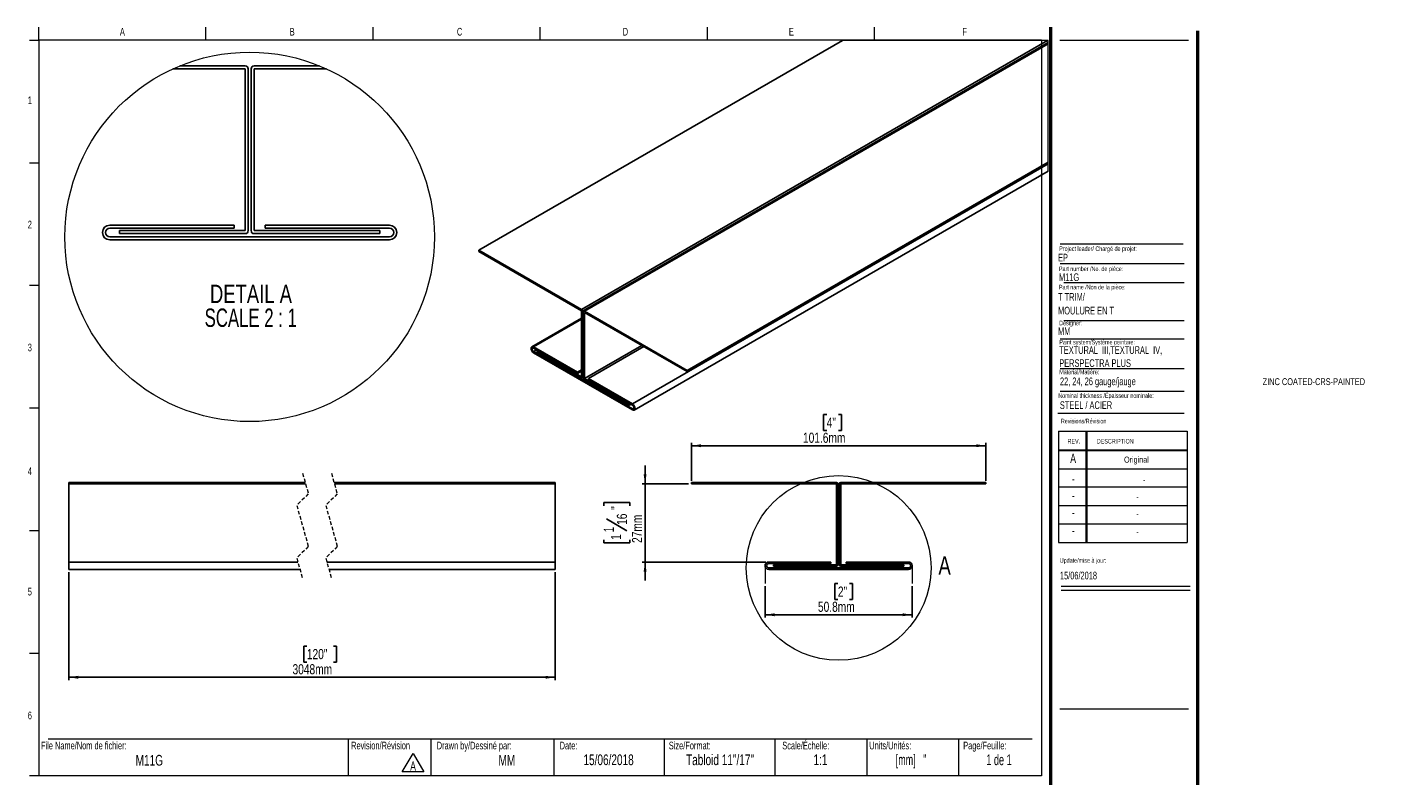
# Model space of a CAD drawing. Header units: millimetres. Extents: x 12 to 481, y 10 to 272.
import ezdxf

# ---------------------------------------------------------------- set-up
doc = ezdxf.new("R2010")
doc.units = ezdxf.units.MM
doc.linetypes.add('HIDDEN', pattern=[1.905, 1.27, -0.635])
doc.layers.add('FORMAT', color=7, linetype='Continuous')
doc.styles.add('SLDTEXTSTYLE0', font='TXT', dxfattribs={"width": 0.7})
doc.styles.add('SLDTEXTSTYLE1', font='TXT', dxfattribs={"width": 0.633333})
doc.styles.add('SLDTEXTSTYLE2', font='TXT', dxfattribs={"width": 0.625})
doc.styles.add('SLDTEXTSTYLE3', font='TXT', dxfattribs={"width": 0.75})
doc.styles.add('SLDTEXTSTYLE4', font='TXT', dxfattribs={"width": 0.681818})
doc.dimstyles.new('SLDDIMSTYLE0', dxfattribs={"dimtxt": 3.5, "dimasz": 3.302, "dimexe": 0, "dimexo": 0.0625, "dimgap": 0.875, "dimtad": 1, "dimdec": 1, "dimrnd": 1e-09, "dimzin": 12, "dimdsep": 46, "dimtxsty": 'SLDTEXTSTYLE3', "dimsah": 1, "dimcen": 0.09, "dimadec": 0, "dimazin": 3, "dimtfac": 1, "dimtdec": 1, "dimtofl": 0, "dimtmove": 0, "dimatfit": 3, "dimfxl": 1, "dimfrac": 2, "dimtolj": 1, "dimtzin": 12, "dimarcsym": 0})
doc.dimstyles.new('SLDDIMSTYLE1', dxfattribs={"dimtxt": 3.5, "dimasz": 3.302, "dimexe": 0, "dimexo": 0.0625, "dimgap": 0.875, "dimtad": 1, "dimdec": 1, "dimrnd": 1e-09, "dimzin": 12, "dimdsep": 46, "dimtxsty": 'SLDTEXTSTYLE3', "dimsah": 1, "dimcen": 0.09, "dimadec": 0, "dimazin": 3, "dimtfac": 1, "dimtdec": 1, "dimtmove": 0, "dimatfit": 0, "dimfxl": 1, "dimfrac": 2, "dimtolj": 1, "dimtzin": 12, "dimarcsym": 0})

# ---------------------------------------------------------------- blocks, each defined once
blk = doc.blocks.new('SW_NOTE_0')
at = {"color": 0, "linetype": 'Continuous', "lineweight": 0}
for p, q in [((-2.48, 0.43), (1.24, 6.86)), ((1.24, 6.86), (4.95, 0.43)), ((4.95, 0.43), (-2.48, 0.43))]:
    blk.add_line(p, q, dxfattribs=at)
at = {"color": 0, "linetype": 'Continuous', "lineweight": 0, "insert": (1.24, 4.09), "char_height": 3.17, "attachment_point": 2, "style": 'SLDTEXTSTYLE0'}
blk.add_mtext('A', dxfattribs=at)
blk = doc.blocks.new('SW_NOTE_1')
at = {"layer": 'FORMAT', "color": 0, "char_height": 2.6458, "attachment_point": 1, "style": 'SLDTEXTSTYLE0'}
for s, insert in [('TEXTURAL  III,TEXTURAL  IV,', (0, 3.41)), ('PERSPECTRA PLUS', (0, -1.12))]:
    blk.add_mtext(s, dxfattribs=dict(at, insert=insert))
blk = doc.blocks.new('_D')
at = {"layer": 'FORMAT'}
for p, q in [((266.57, 78.52), (266.57, 67.7)), ((291.72, 79.49), (290.66, 79.49)), ((290.66, 79.49), (290.66, 73.93)), ((295.75, 79.49), (296.82, 79.49)), ((296.82, 79.49), (296.82, 73.93)), ((317.37, 78.52), (317.37, 67.7)), ((290.66, 73.93), (291.72, 73.93)), ((296.82, 73.93), (295.75, 73.93)), ((266.57, 68.7), (317.37, 68.7))]:
    blk.add_line(p, q, dxfattribs=at)
for points in [[(266.57, 68.7), (269.87, 68.19), (269.87, 69.2)], [(317.37, 68.7), (314.06, 69.2), (314.06, 68.19)]]:
    blk.add_solid(points, dxfattribs=at)
at = {"layer": 'FORMAT', "char_height": 3.5, "attachment_point": 1, "style": 'SLDTEXTSTYLE3'}
for s, insert in [('2"', (291.72, 78.44)), ('50.8mm', (284.84, 73.21))]:
    blk.add_mtext(s, dxfattribs=dict(at, insert=insert))
blk = doc.blocks.new('_D_1')
at = {"layer": 'FORMAT'}
for p, q in [((287.86, 137.87), (286.79, 137.87)), ((286.79, 137.87), (286.79, 132.31)), ((291.89, 137.87), (292.95, 137.87)), ((292.95, 137.87), (292.95, 132.31)), ((286.79, 132.31), (287.86, 132.31)), ((292.95, 132.31), (291.89, 132.31)), ((241.17, 114.9), (241.17, 128.07)), ((241.17, 127.07), (342.77, 127.07)), ((342.77, 114.9), (342.77, 128.07))]:
    blk.add_line(p, q, dxfattribs=at)
for points in [[(241.17, 127.07), (244.47, 126.56), (244.47, 127.58)], [(342.77, 127.07), (339.46, 127.58), (339.46, 126.56)]]:
    blk.add_solid(points, dxfattribs=at)
at = {"layer": 'FORMAT', "char_height": 3.5, "attachment_point": 1, "style": 'SLDTEXTSTYLE3'}
for s, insert in [('4"', (287.86, 136.82)), ('101.6mm', (279.68, 131.58))]:
    blk.add_mtext(s, dxfattribs=dict(at, insert=insert))
blk = doc.blocks.new('_D_2')
at = {"layer": 'FORMAT'}
for p, q in [((225.17, 113.9), (225.17, 120.25)), ((240.17, 113.9), (224.17, 113.9)), ((225.17, 113.9), (225.17, 86.91)), ((210.88, 106.36), (210.88, 107.42)), ((210.88, 107.42), (219.93, 107.42)), ((219.93, 107.42), (219.93, 106.36)), ((211.9, 101.84), (218.9, 97.64)), ((210.88, 94.57), (210.88, 93.5)), ((219.93, 93.5), (219.93, 94.57)), ((210.88, 93.5), (219.93, 93.5)), ((266.84, 86.91), (224.17, 86.91)), ((225.17, 86.91), (225.17, 80.56))]:
    blk.add_line(p, q, dxfattribs=at)
for points in [[(225.17, 113.9), (225.67, 117.2), (224.66, 117.2)], [(225.17, 86.91), (224.66, 83.61), (225.67, 83.61)]]:
    blk.add_solid(points, dxfattribs=at)
at = {"layer": 'FORMAT', "char_height": 3.5, "attachment_point": 1, "rotation": 90, "style": 'SLDTEXTSTYLE3'}
for s, insert in [('"', (213.4, 104.91)), ('16', (215.42, 99.74)), ('27mm', (220.65, 93.5)), ('1', (210.89, 97.16)), ('1', (213.4, 94.57))]:
    blk.add_mtext(s, dxfattribs=dict(at, insert=insert))
blk = doc.blocks.new('SW_NOTE_2')
at = {"layer": 'FORMAT', "color": 0, "char_height": 6.35, "attachment_point": 2}
for s, insert, style in [('DETAIL A', (17.07, 8.19), 'SLDTEXTSTYLE3'), ('SCALE 2 : 1', (17.01, -0.03), 'SLDTEXTSTYLE4')]:
    blk.add_mtext(s, dxfattribs=dict(at, insert=insert, style=style))
blk = doc.blocks.new('_D_3')
at = {"layer": 'FORMAT'}
for p, q in [((26.2, 83.37), (26.2, 46.12)), ((194.11, 83.37), (194.11, 46.12)), ((108.42, 57.91), (107.35, 57.91)), ((107.35, 57.91), (107.35, 52.35)), ((117.62, 57.91), (118.68, 57.91)), ((118.68, 57.91), (118.68, 52.35)), ((107.35, 52.35), (108.42, 52.35)), ((118.68, 52.35), (117.62, 52.35)), ((26.2, 47.12), (194.11, 47.12))]:
    blk.add_line(p, q, dxfattribs=at)
for points in [[(26.2, 47.12), (29.5, 46.61), (29.5, 47.62)], [(194.11, 47.12), (190.81, 47.62), (190.81, 46.61)]]:
    blk.add_solid(points, dxfattribs=at)
at = {"layer": 'FORMAT', "char_height": 3.5, "attachment_point": 1, "style": 'SLDTEXTSTYLE3'}
for s, insert in [('120"', (108.42, 56.86)), ('3048mm', (103.47, 51.63))]:
    blk.add_mtext(s, dxfattribs=dict(at, insert=insert))

msp = doc.modelspace()

# ---------------------------------------------------------------- linework, layer by layer
at = {"color": 7, "linetype": 'Continuous', "lineweight": 18}
for p, q in [((15.91, 267.13), (15.91, 271.63)), ((73.59, 267.13), (73.59, 271.63)), ((131.27, 267.13), (131.27, 271.63)), ((188.94, 267.13), (188.94, 271.63)), ((246.62, 271.63), (246.62, 267.13)), ((304.3, 271.63), (304.3, 267.13)), ((12.73, 267.13), (15.91, 267.13)), ((361.98, 267.13), (15.91, 267.13)), ((15.91, 267.13), (15.91, 13.13)), ((361.98, 267.13), (361.98, 13.13)), ((368.33, 267.13), (412.78, 267.13)), ((12.73, 224.8), (15.91, 224.8)), ((368.43, 189.98), (411.3, 189.98)), ((369.77, 183.46), (411.3, 183.46)), ((12.73, 182.47), (15.91, 182.47)), ((369.77, 170.37), (411.3, 170.37)), ((368.43, 164.02), (411.3, 164.02)), ((368.43, 153.75), (411.3, 153.75)), ((368.43, 145.93), (411.3, 145.93)), ((12.73, 140.13), (15.91, 140.13)), ((367.68, 138.35), (411.3, 138.35)), ((367.82, 132.05), (412.27, 132.05)), ((367.82, 132.05), (367.82, 93.69)), ((377.35, 132.05), (377.35, 93.69)), ((377.6, 132.05), (377.6, 93.69)), ((412.27, 132.05), (412.27, 93.69)), ((367.82, 125.7), (412.27, 125.7)), ((367.82, 125.44), (412.27, 125.44)), ((367.82, 119.09), (412.27, 119.09)), ((412.27, 112.74), (367.82, 112.74)), ((367.82, 106.39), (412.27, 106.39)), ((412.27, 100.04), (367.82, 100.04)), ((12.73, 97.8), (15.91, 97.8)), ((367.82, 93.69), (412.27, 93.69)), ((368.85, 78.6), (413.3, 78.6)), ((368.85, 77.18), (413.3, 77.18)), ((12.73, 55.47), (15.91, 55.47)), ((19.08, 25.83), (358.81, 25.83)), ((122.72, 25.83), (122.72, 13.13)), ((151.23, 25.83), (151.23, 13.13)), ((193.71, 25.83), (193.71, 13.13)), ((231.81, 25.83), (231.81, 13.13)), ((269.91, 25.83), (269.91, 13.13)), ((301.66, 25.83), (301.66, 13.13)), ((333.41, 25.83), (333.41, 13.13)), ((15.91, 13.13), (12.73, 13.13)), ((361.98, 13.13), (15.91, 13.13))]:
    msp.add_line(p, q, dxfattribs=at)
at = {"color": 7, "linetype": 'Continuous', "lineweight": 50}
for p, q in [((365.16, 271.63), (365.16, 9.96)), ((415.96, 9.96), (415.96, 270.31))]:
    msp.add_line(p, q, dxfattribs=at)
at = {"color": 7, "linetype": 'Continuous', "lineweight": 25}
for p, q in [((167.83, 194.55), (293.35, 267.01)), ((203.22, 174.13), (364.11, 267.01)), ((203.57, 173.51), (364.34, 266.31)), ((364.34, 266.07), (204.04, 173.53)), ((204.29, 173.51), (364.34, 265.9)), ((64.55, 258.24), (87.15, 258.24)), ((90.19, 258.24), (112.79, 258.24)), ((62.2, 257.23), (87.15, 257.23)), ((87.15, 257.23), (87.15, 201.35)), ((88.16, 257.23), (88.16, 201.35)), ((89.18, 201.35), (89.18, 257.23)), ((90.19, 201.35), (90.19, 257.23)), ((90.19, 257.23), (115.15, 257.23)), ((239.67, 153.08), (364.34, 225.05)), ((220.82, 141.52), (364.34, 224.37)), ((221.45, 139.38), (364.34, 221.87)), ((239.67, 152.67), (364.34, 224.63)), ((40.41, 203.25), (83.34, 203.25)), ((40.41, 202.24), (83.34, 202.24)), ((83.34, 202.24), (83.34, 203.25)), ((94, 203.25), (136.93, 203.25)), ((94, 203.25), (94, 202.24)), ((94, 202.24), (136.93, 202.24)), ((136.93, 199.19), (40.41, 199.19)), ((136.93, 198.17), (40.41, 198.17)), ((87.15, 201.35), (43.71, 201.35)), ((43.71, 201.35), (43.71, 200.33)), ((87.15, 200.33), (43.71, 200.33)), ((133.63, 201.35), (90.19, 201.35)), ((133.63, 200.33), (90.19, 200.33)), ((133.63, 200.33), (133.63, 201.35)), ((167.83, 194.14), (167.83, 194.55)), ((203.22, 174.13), (167.83, 194.55)), ((203.22, 173.71), (167.83, 194.14)), ((203.22, 150.9), (203.22, 173.71)), ((203.57, 150.69), (203.57, 173.51)), ((239.67, 153.08), (204.29, 173.51)), ((203.22, 171.18), (186.06, 161.28)), ((203.93, 173.3), (203.93, 150.48)), ((239.67, 152.67), (204.29, 173.09)), ((204.29, 173.09), (204.29, 150.28)), ((201.87, 152.45), (186.69, 161.22)), ((201.87, 152.04), (186.69, 160.8)), ((186.69, 159.56), (220.82, 139.86)), ((187.86, 159.76), (188.17, 159.95)), ((187.86, 159.35), (187.86, 159.76)), ((187.86, 159.76), (203.22, 150.9)), ((187.86, 159.35), (203.22, 150.48)), ((204.29, 150.28), (224.05, 161.68)), ((205.64, 150.28), (224.73, 161.3)), ((186.69, 159.14), (220.82, 139.44)), ((201.87, 152.45), (203.22, 153.23)), ((201.87, 152.04), (203.22, 152.82)), ((201.87, 152.45), (201.87, 152.04)), ((203.47, 150.46), (203.93, 150.73)), ((204.29, 150.28), (219.65, 141.41)), ((205.64, 149.86), (205.64, 150.28)), ((220.82, 141.52), (205.64, 150.28)), ((239.67, 153.08), (239.67, 152.67)), ((204.29, 149.86), (219.65, 141)), ((220.82, 141.1), (205.64, 149.86)), ((219.65, 141.41), (219.96, 141.59)), ((219.65, 141.41), (219.65, 141)), ((219.65, 141), (220.32, 141.39)), ((26.2, 114.41), (107.82, 114.41)), ((26.2, 114.41), (26.2, 113.9)), ((26.2, 113.9), (107.96, 113.9)), ((26.2, 113.9), (26.2, 86.91)), ((117.82, 114.41), (194.11, 114.41)), ((117.96, 113.9), (194.11, 113.9)), ((194.11, 114.41), (194.11, 113.9)), ((194.11, 113.9), (194.11, 86.91)), ((241.17, 114.41), (291.2, 114.41)), ((241.17, 114.41), (241.17, 113.9)), ((241.17, 113.9), (291.2, 113.9)), ((291.2, 113.9), (291.2, 85.96)), ((291.71, 113.9), (291.71, 85.96)), ((292.22, 85.96), (292.22, 113.9)), ((292.73, 114.41), (342.77, 114.41)), ((292.73, 85.96), (292.73, 113.9)), ((292.73, 113.9), (342.77, 113.9)), ((342.77, 113.9), (342.77, 114.41)), ((26.2, 84.37), (26.2, 86.91)), ((26.2, 86.91), (105.31, 86.91)), ((26.2, 84.37), (106.03, 84.37)), ((115.31, 86.91), (194.11, 86.91)), ((116.03, 84.37), (194.11, 84.37)), ((194.11, 84.37), (194.11, 86.91)), ((267.84, 86.91), (289.3, 86.91)), ((267.84, 86.4), (289.3, 86.4)), ((316.1, 84.88), (267.84, 84.88)), ((316.1, 84.37), (267.84, 84.37)), ((291.2, 85.96), (269.49, 85.96)), ((269.49, 85.96), (269.49, 85.45)), ((291.2, 85.45), (269.49, 85.45)), ((289.3, 86.4), (289.3, 86.91)), ((314.44, 85.96), (292.73, 85.96)), ((314.44, 85.45), (292.73, 85.45)), ((294.63, 86.91), (316.1, 86.91)), ((294.63, 86.91), (294.63, 86.4)), ((294.63, 86.4), (316.1, 86.4)), ((314.44, 85.45), (314.44, 85.96))]:
    msp.add_line(p, q, dxfattribs=at)
at = {"color": 8, "linetype": 'Continuous', "lineweight": 25}
for p, q in [((186.69, 161.22), (203.22, 170.76)), ((186.69, 159.56), (187.77, 160.18)), ((203.57, 150.69), (203.93, 150.9)), ((220.82, 139.86), (221.36, 140.17))]:
    msp.add_line(p, q, dxfattribs=at)
at = {"color": 7, "linetype": 'HIDDEN', "lineweight": 18}
for p, q in [((106.92, 117.58), (108.92, 110.48)), ((116.92, 117.58), (118.92, 110.48)), ((108.92, 110.48), (104.92, 106.48)), ((118.92, 110.48), (114.92, 106.48)), ((104.92, 106.48), (108.92, 92.29)), ((114.92, 106.48), (118.92, 92.29)), ((108.92, 92.29), (104.92, 88.29)), ((118.92, 92.29), (114.92, 88.29)), ((104.92, 88.29), (106.92, 81.2)), ((114.92, 88.29), (116.92, 81.2))]:
    msp.add_line(p, q, dxfattribs=at)
at = {"color": 7, "linetype": 'Continuous', "lineweight": 18, "flags": 128}
msp.add_lwpolyline([(364.34, 221.87), (364.34, 224.37), (364.34, 224.63), (364.34, 225.05), (364.34, 265.9), (364.34, 266.07), (364.34, 266.31), (364.34, 267.01), (364.11, 267.01), (293.35, 267.01)], dxfattribs=at)
at = {"color": 7, "linetype": 'Continuous', "lineweight": 25, "flags": 128}
for points in [[(186.69, 161.22), (186.35, 161.34), (186.06, 161.28), (185.86, 161.05), (185.79, 160.7), (185.86, 160.26), (186.06, 159.81), (186.35, 159.42), (186.69, 159.14)], [(186.69, 160.8), (186.49, 160.87), (186.31, 160.84), (186.19, 160.7), (186.15, 160.49), (186.19, 160.23), (186.31, 159.96), (186.49, 159.72), (186.69, 159.56)], [(220.82, 139.44), (221.16, 139.32), (221.45, 139.38), (221.65, 139.6), (221.71, 139.96), (221.65, 140.4), (221.45, 140.85), (221.16, 141.24), (220.82, 141.52)], [(220.82, 139.86), (221.02, 139.79), (221.2, 139.82), (221.31, 139.95), (221.36, 140.17), (221.31, 140.43), (221.2, 140.7), (221.02, 140.93), (220.82, 141.1)]]:
    msp.add_lwpolyline(points, dxfattribs=at)
at = {"color": 7, "linetype": 'Continuous', "lineweight": 18}
for centre, radius in [((88.67, 199.19), 63.79), ((291.97, 84.88), 31.9)]:
    msp.add_circle(centre, radius, dxfattribs=at)
at = {"color": 7, "linetype": 'Continuous', "lineweight": 25}
for centre, radius, start, end in [((87.15, 257.23), 1.02, 0, 90), ((90.19, 257.23), 1.02, 90, 180), ((40.41, 200.71), 2.54, 90, 270), ((40.41, 200.71), 1.52, 90.0001, 269.9999), ((136.93, 200.71), 2.54, 270, 90), ((136.93, 200.71), 1.52, 270.0003, 89.9997), ((87.15, 201.35), 1.02, 270.0001, 359.9998), ((90.19, 201.35), 1.02, 180.0002, 269.9999), ((202.79, 173.47), 0.78, 2.593, 57.4039), ((204.15, 173.33), 0.222, 50.7828, 189.2298), ((203.36, 150.66), 0.222, 230.778, 9.2346), ((204.71, 150.52), 0.781, 182.5989, 237.3932), ((291.2, 113.9), 0.508, 0, 90), ((292.73, 113.9), 0.508, 90, 180), ((267.84, 85.64), 1.27, 90, 270), ((267.84, 85.64), 0.762, 90, 270), ((291.2, 85.96), 0.508, 270, 0), ((292.73, 85.96), 0.508, 180, 270), ((316.1, 85.64), 1.27, 270, 90), ((316.1, 85.64), 0.762, 270, 90)]:
    msp.add_arc(centre, radius, start, end, dxfattribs=at)
at = {"layer": 'FORMAT', "color": 250, "lineweight": 18, "true_color": 0x454545}
msp.add_line((368.43, 196.79), (410.86, 196.79), dxfattribs=at)
at = {"layer": 'FORMAT', "lineweight": 18}
for p, q in [((266.57, 85.64), (266.57, 79.52)), ((317.37, 85.64), (317.37, 79.52)), ((368.33, 36.23), (412.78, 36.23))]:
    msp.add_line(p, q, dxfattribs=at)

# ---------------------------------------------------------------- block references
at = {"color": 7, "linetype": 'Continuous', "lineweight": 0}
msp.add_blockref('SW_NOTE_0', (143.84, 13.97), dxfattribs=at)
at = {"layer": 'FORMAT'}
for name, p in [('SW_NOTE_2', (72.05, 174.49)), ('SW_NOTE_1', (368.14, 158.04))]:
    msp.add_blockref(name, p, dxfattribs=at)

# ---------------------------------------------------------------- texts
at = {"color": 7, "linetype": 'Continuous', "lineweight": 0}
for s, insert, char_height, attachment_point, style in [('A', (44.74, 271.37), 2.65, 2, 'SLDTEXTSTYLE0'), ('B', (103.37, 271.37), 2.65, 2, 'SLDTEXTSTYLE0'), ('C', (161.14, 271.37), 2.65, 2, 'SLDTEXTSTYLE0'), ('D', (218.38, 271.37), 2.65, 2, 'SLDTEXTSTYLE0'), ('E', (275.66, 271.37), 2.65, 2, 'SLDTEXTSTYLE0'), ('F', (335.47, 271.37), 2.65, 2, 'SLDTEXTSTYLE0'), ('1', (12.79, 247.7), 2.65, 2, 'SLDTEXTSTYLE0'), ('2', (12.79, 204.77), 2.65, 2, 'SLDTEXTSTYLE0'), ('EP', (367.72, 193.36), 2.646, 1, 'SLDTEXTSTYLE0'), ('Project leader/ Chargé de projet:', (368.12, 195.91), 1.5875, 1, 'SLDTEXTSTYLE0'), ('Part number /No. de pièce:', (368.03, 188.96), 1.5875, 1, 'SLDTEXTSTYLE0'), ('M11G', (368.03, 186.6), 2.646, 1, 'SLDTEXTSTYLE0'), ('Designer:', (368.12, 170.25), 1.587, 1, 'SLDTEXTSTYLE0'), ('MM', (367.72, 167.93), 2.646, 1, 'SLDTEXTSTYLE0'), ('3', (12.79, 162.33), 2.65, 2, 'SLDTEXTSTYLE0'), ('Paint system/Système peinture:', (368.14, 163.64), 1.5875, 1, 'SLDTEXTSTYLE0'), ('ZINC COATED-CRS-PAINTED', (438.35, 150.39), 2.3813, 1, 'SLDTEXTSTYLE0'), ('Nominal thickness /Épaisseur nominale:', (367.8, 145.17), 1.5875, 1, 'SLDTEXTSTYLE0'), ('STEEL / ACIER', (368.35, 142.41), 2.6458, 1, 'SLDTEXTSTYLE0'), ('Revisions/Révision', (368.7, 136.38), 1.5875, 1, 'SLDTEXTSTYLE0'), ('REV.', (371, 129.42), 1.587, 1, 'SLDTEXTSTYLE0'), ('DESCRIPTION', (381.11, 129.42), 1.5875, 1, 'SLDTEXTSTYLE0'), ('A', (372.92, 124.31), 3.17, 2, 'SLDTEXTSTYLE0'), ('Original', (394.77, 123.33), 2.117, 2, 'SLDTEXTSTYLE0'), ('4', (12.79, 119.6), 2.65, 2, 'SLDTEXTSTYLE0'), ('-', (372.96, 117.28), 3.17, 2, 'SLDTEXTSTYLE0'), ('-', (397.44, 116.3), 2.12, 2, 'SLDTEXTSTYLE0'), ('-', (372.96, 111.46), 3.17, 2, 'SLDTEXTSTYLE0'), ('-', (395.11, 110.47), 2.12, 2, 'SLDTEXTSTYLE0'), ('-', (372.96, 105.59), 3.17, 2, 'SLDTEXTSTYLE0'), ('-', (395.11, 104.6), 2.12, 2, 'SLDTEXTSTYLE0'), ('-', (372.96, 99.42), 3.17, 2, 'SLDTEXTSTYLE0'), ('-', (395.11, 98.44), 2.12, 2, 'SLDTEXTSTYLE0'), ('Update/mise à jour:', (368.32, 88.26), 1.5875, 1, 'SLDTEXTSTYLE0'), ('15/06/2018', (368.37, 83.57), 2.646, 1, 'SLDTEXTSTYLE0'), ('5', (12.79, 78.02), 2.65, 2, 'SLDTEXTSTYLE0'), ('6', (12.79, 35.25), 2.65, 2, 'SLDTEXTSTYLE0'), ('File Name/Nom de fichier:', (16.64, 24.86), 2.6458, 1, 'SLDTEXTSTYLE0'), ('Revision/Révision', (123.7, 24.86), 2.6458, 1, 'SLDTEXTSTYLE0'), ('Drawn by/Dessiné par:', (153.25, 24.86), 2.6458, 1, 'SLDTEXTSTYLE0'), ('Date:', (195.67, 24.86), 2.646, 1, 'SLDTEXTSTYLE0'), ('Size/Format:', (233.36, 24.86), 2.6458, 1, 'SLDTEXTSTYLE0'), ('Scale/Échelle:', (272.53, 24.86), 2.6458, 1, 'SLDTEXTSTYLE0'), ('Units/Unités:', (302.54, 24.86), 2.6458, 1, 'SLDTEXTSTYLE0'), ('Page/Feuille:', (334.98, 24.86), 2.6458, 1, 'SLDTEXTSTYLE0'), ('M11G', (54.04, 20.3), 3.704, 2, 'SLDTEXTSTYLE0'), ('MM', (177.45, 20.3), 3.704, 2, 'SLDTEXTSTYLE0'), ('15/06/2018', (212.57, 20.47), 3.704, 2, 'SLDTEXTSTYLE0'), ('Tabloid 11"/17"', (251.03, 20.47), 3.7042, 2, 'SLDTEXTSTYLE0'), ('1:1', (285.69, 20.47), 3.704, 2, 'SLDTEXTSTYLE0'), ('[mm]   "', (316.97, 20.47), 3.704, 2, 'SLDTEXTSTYLE2'), ('1 de 1', (347.33, 20.47), 3.704, 2, 'SLDTEXTSTYLE1')]:
    msp.add_mtext(s, dxfattribs=dict(at, insert=insert, char_height=char_height, attachment_point=attachment_point, style=style))
at = {"color": 7, "linetype": 'Continuous', "lineweight": 18, "insert": (326.44, 88.93), "char_height": 6.35, "attachment_point": 1, "style": 'SLDTEXTSTYLE3'}
msp.add_mtext('A', dxfattribs=at)
at = {"layer": 'FORMAT', "attachment_point": 1, "style": 'SLDTEXTSTYLE0'}
for s, insert, char_height in [('Part name /Non de la pièce:', (368.03, 182.64), 1.5875), ('T TRIM/', (367.72, 179.79), 2.646), ('MOULURE EN T', (367.72, 175.06), 2.6458), ('Material/Matière:', (368.14, 153.34), 1.5875), ('22, 24, 26 gauge/jauge', (368.38, 150.63), 2.6458)]:
    msp.add_mtext(s, dxfattribs=dict(at, insert=insert, char_height=char_height))

# ---------------------------------------------------------------- dimensions: what is measured, and where the dimension line sits
at = {"layer": 'FORMAT'}
for base, p1, p2, picture, middle in [((342.77, 127.07), (241.17, 113.9), (342.77, 113.9), '_D_1', (289.87, 127.07)), ((317.37, 68.7), (266.57, 79.52), (317.37, 79.52), '_D', (293.74, 68.7))]:
    dim = msp.add_linear_dim(base=base, p1=p1, p2=p2, dimstyle='SLDDIMSTYLE0', dxfattribs=at)
    dim.commit()
    dim.dimension.update_dxf_attribs({"geometry": picture, "text_midpoint": middle, "dimtype": 160})
dim = msp.add_linear_dim(base=(225.17, 86.91), p1=(241.17, 113.9), p2=(267.84, 86.91), angle=90, dimstyle='SLDDIMSTYLE1', dxfattribs=at)
dim.commit()
dim.dimension.update_dxf_attribs({"geometry": '_D_2', "text_midpoint": (225.17, 100.46), "dimtype": 160})
dim = msp.add_linear_dim(base=(194.11, 47.12), p1=(26.2, 84.37), p2=(194.11, 84.37), text='3048mm', dimstyle='SLDDIMSTYLE0', dxfattribs=at)
dim.commit()
dim.dimension.update_dxf_attribs({"geometry": '_D_3', "text_midpoint": (113.02, 47.12), "dimtype": 160})

doc.saveas('drawing.dxf')
